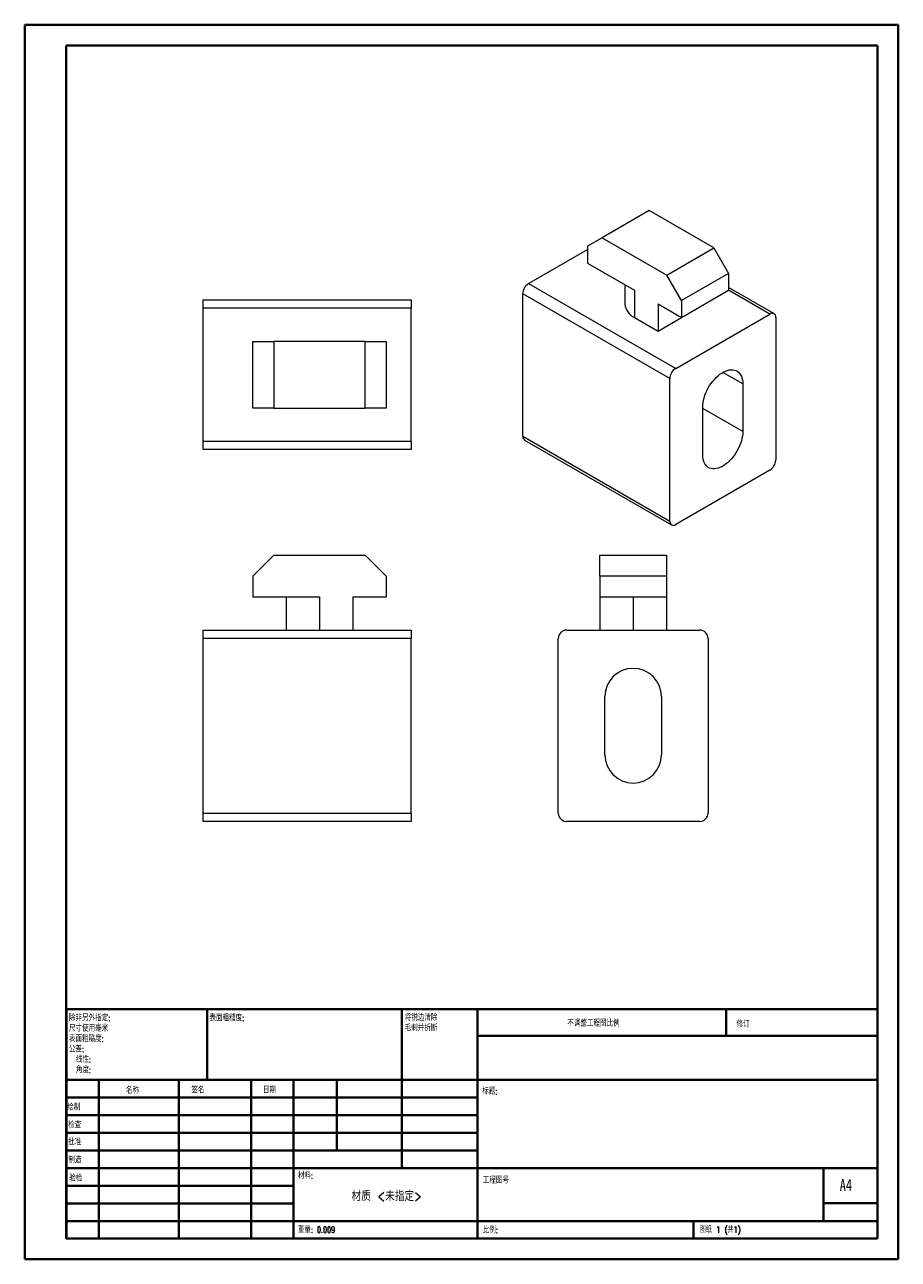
# Model space of a CAD drawing. Header units: millimetres. Extents: x 0 to 210, y 0 to 297.
import ezdxf

# ---------------------------------------------------------------- set-up
doc = ezdxf.new("R2010")
doc.units = ezdxf.units.MM
doc.styles.add('SLDTEXTSTYLE0', font='TXT', dxfattribs={"width": 0.75, "bigfont": 'bigfont'})
doc.styles.add('SLDTEXTSTYLE1', font='TXT', dxfattribs={"width": 0.75})
doc.styles.add('SLDTEXTSTYLE2', font='TXT', dxfattribs={"width": 0.694444, "bigfont": 'bigfont'})

# ---------------------------------------------------------------- blocks, each defined once
blk = doc.blocks.new('SW_NOTE_0')
at = {"color": 0, "linetype": 'Continuous', "lineweight": 0, "char_height": 1.5, "attachment_point": 1, "style": 'SLDTEXTSTYLE0'}
for s, insert in [('\\M+18FAB锐边\\M+190B4\\M+18F9C', (0, 1.93)), ('\\M+196D1\\M+18E68\\M+19BF3\\M+190DC\\M+19266', (0, -0.57))]:
    blk.add_mtext(s, dxfattribs=dict(at, insert=insert))
blk = doc.blocks.new('SW_NOTE_1')
at = {"color": 0, "linetype": 'Continuous', "lineweight": 0, "char_height": 1.5, "attachment_point": 1, "style": 'SLDTEXTSTYLE0'}
for s, insert in [('\\M+18F9C\\M+194F1另\\M+18A4F\\M+18E77\\M+192E8:', (0, 1.93)), ('\\M+18EDA\\M+190A1\\M+18E67\\M+19770\\M+19F7C\\M+195C4', (0, -0.57)), ('\\M+1955C\\M+196CA\\M+19165糙\\M+19378:', (0, -3.07)), ('\\M+18CF6\\M+18DB7:', (0, -5.57)), ('线\\M+190AB:', (1.69, -8.07)), ('\\M+18A70\\M+19378:', (1.69, -10.57))]:
    blk.add_mtext(s, dxfattribs=dict(at, insert=insert))

msp = doc.modelspace()

# ---------------------------------------------------------------- linework, layer by layer
at = {"color": 7, "linetype": 'Continuous', "lineweight": 40}
for p, q in [((0.08, 0.21), (0.08, 297.21)), ((0.08, 297.21), (210.08, 297.21)), ((210.08, 0.21), (210.08, 297.21)), ((210.08, 292.21), (210.08, 297.21)), ((10.08, 292.21), (205.08, 292.21)), ((10.08, 5.21), (10.08, 292.21)), ((205.08, 5.21), (205.08, 292.21)), ((10.11, 60.37), (205.08, 60.37)), ((10.11, 60.37), (10.11, 5.12)), ((43.91, 43.37), (43.91, 60.37)), ((90.71, 60.37), (90.71, 22.12)), ((108.91, 60.37), (108.91, 5.12)), ((168.68, 54.09), (168.68, 60.46)), ((205.08, 54), (108.91, 54)), ((205.08, 43.37), (10.11, 43.37)), ((17.91, 43.37), (17.91, 5.12)), ((37.1, 43.37), (37.1, 5.12)), ((54.51, 43.37), (54.51, 5.12)), ((64.71, 5.12), (64.71, 43.37)), ((75.11, 26.37), (75.11, 43.37)), ((108.91, 39.12), (10.11, 39.12)), ((108.91, 34.87), (10.11, 34.87)), ((108.91, 30.62), (10.11, 30.62)), ((108.91, 26.37), (10.11, 26.37)), ((64.71, 22.12), (10.11, 22.12)), ((64.71, 22.12), (205.08, 22.12)), ((192.08, 9.46), (192.08, 22.21)), ((64.71, 17.87), (10.11, 17.87)), ((64.71, 13.62), (10.11, 13.62)), ((205.08, 13.71), (192.08, 13.71)), ((10.11, 9.37), (205.08, 9.37)), ((160.88, 5.21), (160.88, 9.46)), ((10.08, 5.21), (205.08, 5.21)), ((205.08, 5.21), (180.99, 5.21)), ((0.08, 0.21), (210.08, 0.21))]:
    msp.add_line(p, q, dxfattribs=at)
at = {"color": 7, "linetype": 'Continuous', "lineweight": 15}
for p, q in [((150.21, 252.5), (138.89, 245.97)), ((165.76, 243.52), (150.21, 252.5)), ((138.89, 245.97), (135.36, 243.93)), ((135.36, 243.93), (135.36, 239.85)), ((138.89, 245.97), (154.45, 236.99)), ((121.21, 234.95), (135.36, 243.11)), ((154.45, 236.99), (165.76, 243.52)), ((165.76, 243.52), (169.3, 237.4)), ((135.36, 239.85), (146.67, 233.32)), ((121.21, 234.95), (156.57, 214.54)), ((144.33, 234.67), (144.33, 230.05)), ((157.98, 230.87), (154.45, 236.99)), ((169.3, 237.4), (157.98, 230.87)), ((169.3, 237.4), (169.3, 233.32)), ((155.16, 212.09), (119.8, 232.5)), ((119.8, 198.2), (119.8, 232.5)), ((146.67, 233.32), (146.67, 226.78)), ((157.98, 226.79), (169.3, 233.32)), ((180.2, 227.7), (169.3, 233.99)), ((42.94, 230.99), (92.94, 230.99)), ((42.94, 228.99), (42.94, 230.99)), ((92.94, 228.99), (42.94, 228.99)), ((42.94, 196.99), (42.94, 228.99)), ((92.94, 230.99), (92.94, 228.99)), ((92.94, 196.99), (92.94, 228.99)), ((152.33, 230.05), (157.98, 226.79)), ((152.33, 230.05), (152.33, 223.52)), ((157.98, 230.87), (157.98, 226.79)), ((146.67, 226.78), (152.33, 223.52)), ((152.33, 223.52), (157.98, 226.78)), ((156.57, 214.54), (179.2, 227.6)), ((157.98, 226.78), (158.08, 226.84)), ((180.61, 226.78), (180.61, 192.49)), ((54.94, 204.99), (54.94, 220.99)), ((54.94, 220.99), (59.94, 220.99)), ((59.94, 220.99), (59.94, 204.99)), ((81.94, 220.99), (59.94, 220.99)), ((81.94, 204.99), (81.94, 220.99)), ((81.94, 220.99), (86.94, 220.99)), ((86.94, 220.99), (86.94, 204.99)), ((155.16, 177.79), (155.16, 212.09)), ((172.69, 210.78), (172.69, 199.35)), ((59.94, 204.99), (54.94, 204.99)), ((59.94, 204.99), (81.94, 204.99)), ((86.94, 204.99), (81.94, 204.99)), ((163.07, 193.8), (163.07, 205.23)), ((42.94, 196.99), (92.94, 196.99)), ((42.94, 194.99), (42.94, 196.99)), ((92.94, 196.99), (92.94, 194.99)), ((119.8, 198.2), (155.16, 177.79)), ((120.21, 197.29), (155.57, 176.88)), ((92.94, 194.99), (42.94, 194.99)), ((179.2, 190.04), (156.57, 176.98)), ((59.94, 169.57), (54.94, 164.57)), ((59.94, 169.57), (81.94, 169.57)), ((86.94, 164.57), (81.94, 169.57)), ((138.35, 169.57), (154.35, 169.57)), ((138.35, 164.57), (138.35, 169.57)), ((154.35, 169.57), (154.35, 164.57)), ((54.94, 164.57), (54.94, 159.57)), ((86.94, 164.57), (86.94, 159.57)), ((154.35, 164.57), (138.35, 164.57)), ((138.35, 164.57), (138.35, 159.57)), ((154.35, 164.57), (154.35, 159.57)), ((54.94, 159.57), (70.94, 159.57)), ((62.94, 159.57), (62.94, 151.57)), ((70.94, 159.57), (70.94, 151.57)), ((78.94, 159.57), (86.94, 159.57)), ((78.94, 159.57), (78.94, 151.57)), ((138.35, 159.57), (154.35, 159.57)), ((138.35, 159.57), (138.35, 151.57)), ((146.35, 159.57), (146.35, 151.57)), ((154.35, 159.57), (154.35, 151.57)), ((42.94, 151.57), (92.94, 151.57)), ((42.94, 149.57), (42.94, 151.57)), ((92.94, 151.57), (92.94, 149.57)), ((130.35, 151.57), (162.35, 151.57)), ((92.94, 149.57), (42.94, 149.57)), ((42.94, 107.57), (42.94, 149.57)), ((92.94, 107.57), (92.94, 149.57)), ((128.35, 107.57), (128.35, 149.57)), ((164.35, 149.57), (164.35, 107.57)), ((139.55, 121.57), (139.55, 135.57)), ((153.15, 135.57), (153.15, 121.57)), ((42.94, 107.57), (92.94, 107.57)), ((42.94, 105.57), (42.94, 107.57)), ((92.94, 107.57), (92.94, 105.57)), ((92.94, 105.57), (42.94, 105.57)), ((162.35, 105.57), (130.35, 105.57))]:
    msp.add_line(p, q, dxfattribs=at)
at = {"color": 8, "linetype": 'Continuous', "lineweight": 15}
for p, q in [((179.2, 227.6), (169.3, 233.32)), ((157.98, 226.79), (157.98, 226.78)), ((172.69, 210.78), (167.88, 213.56)), ((172.69, 199.35), (163.07, 204.9))]:
    msp.add_line(p, q, dxfattribs=at)
at = {"color": 7, "linetype": 'Continuous', "lineweight": 15, "flags": 128}
for points in [[(163.07, 205.23), (163.1, 205.77), (163.16, 206.33), (163.27, 206.91), (163.42, 207.49), (163.61, 208.08), (163.84, 208.67), (164.1, 209.26), (164.4, 209.83), (164.73, 210.38), (165.09, 210.92), (165.48, 211.43), (165.89, 211.9), (166.31, 212.34), (166.75, 212.75), (167.2, 213.11), (167.65, 213.42), (168.11, 213.68), (168.57, 213.9), (169.02, 214.06), (169.46, 214.16), (169.88, 214.21), (170.29, 214.2), (170.67, 214.14), (171.03, 214.02), (171.36, 213.85), (171.66, 213.62), (171.93, 213.34), (172.16, 213.02), (172.35, 212.65), (172.5, 212.23), (172.6, 211.78), (172.67, 211.3), (172.69, 210.78)], [(172.69, 199.35), (172.67, 198.81), (172.6, 198.25), (172.5, 197.67), (172.35, 197.09), (172.16, 196.5), (171.93, 195.91), (171.66, 195.32), (171.36, 194.75), (171.03, 194.19), (170.67, 193.66), (170.29, 193.15), (169.88, 192.68), (169.46, 192.23), (169.02, 191.83), (168.57, 191.47), (168.11, 191.16), (167.65, 190.89), (167.2, 190.68), (166.75, 190.52), (166.31, 190.42), (165.89, 190.37), (165.48, 190.38), (165.09, 190.44), (164.73, 190.56), (164.4, 190.73), (164.1, 190.96), (163.84, 191.24), (163.61, 191.56), (163.42, 191.93), (163.27, 192.35), (163.16, 192.8), (163.1, 193.28), (163.07, 193.8)]]:
    msp.add_lwpolyline(points, dxfattribs=at)
at = {"color": 7, "linetype": 'Continuous', "lineweight": 15}
for centre, radius, start, end in [((122.86, 232.37), 3.06, 122.4763, 177.5237), ((148.36, 230.47), 4.06, 185.9648, 245.3553), ((179.74, 226.92), 0.877, 351.3147, 128.6746), ((158.21, 211.96), 3.06, 122.4764, 177.5236), ((120.8, 198.11), 1, 174.3376, 234.3502), ((177.55, 192.62), 3.06, 302.4764, 357.5236), ((156.02, 177.66), 0.877, 171.3147, 308.6746), ((130.35, 149.57), 2, 90, 180), ((162.35, 149.57), 2, 0, 90), ((146.35, 135.57), 6.8, 0, 180), ((146.35, 121.57), 6.8, 180, 0), ((130.35, 107.57), 2, 180, 270), ((162.35, 107.57), 2, 270, 0)]:
    msp.add_arc(centre, radius, start, end, dxfattribs=at)

# ---------------------------------------------------------------- block references
at = {"color": 7, "linetype": 'Continuous', "lineweight": 0}
for name, p in [('SW_NOTE_1', (10.7, 57.11)), ('SW_NOTE_0', (91.42, 57.19))]:
    msp.add_blockref(name, p, dxfattribs=at)

# ---------------------------------------------------------------- texts
for s, insert, char_height, attachment_point, style in [('\\M+1955C\\M+196CA\\M+19165糙\\M+19378:', (44.48, 59.04), 1.5, 1, 'SLDTEXTSTYLE0'), ('\\M+19573调\\M+190AE\\M+18D48\\M+192F6图\\M+194E4\\M+197E1', (130.49, 57.75), 1.5, 1, 'SLDTEXTSTYLE0'), ('\\M+18F43订', (171.21, 57.55), 1.5, 1, 'SLDTEXTSTYLE0'), ('\\M+196BC\\M+18FCC', (24.43, 41.62), 1.5, 1, 'SLDTEXTSTYLE0'), ('签\\M+196BC', (40.14, 41.68), 1.5, 1, 'SLDTEXTSTYLE0'), ('\\M+193FA\\M+18AFA', (57.33, 41.7), 1.5, 1, 'SLDTEXTSTYLE0'), ('标题:', (110.07, 41.4), 1.5, 1, 'SLDTEXTSTYLE0'), ('绘\\M+190A7', (10.32, 37.55), 1.5, 1, 'SLDTEXTSTYLE0'), ('检查', (10.52, 33.28), 1.5, 1, 'SLDTEXTSTYLE0'), ('\\M+194E1\\M+18F79', (10.51, 29.19), 1.5, 1, 'SLDTEXTSTYLE0'), ('\\M+190A7\\M+191A2', (10.57, 24.85), 1.5, 1, 'SLDTEXTSTYLE0'), ('\\M+18DDE\\M+197BF:', (65.76, 21.11), 1.5, 1, 'SLDTEXTSTYLE0'), ('验检', (10.78, 20.47), 1.5, 1, 'SLDTEXTSTYLE0'), ('\\M+18D48\\M+192F6图\\M+18D86', (110.18, 19.99), 1.5, 1, 'SLDTEXTSTYLE0'), ('A4', (196, 19.52), 2.91, 1, 'SLDTEXTSTYLE1'), ('\\M+18DDE质 <\\M+196A2\\M+18E77\\M+192E8>', (87.08, 16.61), 2.3813, 2, 'SLDTEXTSTYLE0'), ('\\M+18F64\\M+197CA: 0.009', (65.73, 8.07), 1.4986, 1, 'SLDTEXTSTYLE0'), ('\\M+194E4\\M+197E1:', (110.18, 8.02), 1.5, 1, 'SLDTEXTSTYLE0'), ('图纸 1 (\\M+18BA41)', (162.36, 8.11), 1.5, 1, 'SLDTEXTSTYLE2')]:
    msp.add_mtext(s, dxfattribs=dict(at, insert=insert, char_height=char_height, attachment_point=attachment_point, style=style))

doc.saveas('drawing.dxf')
